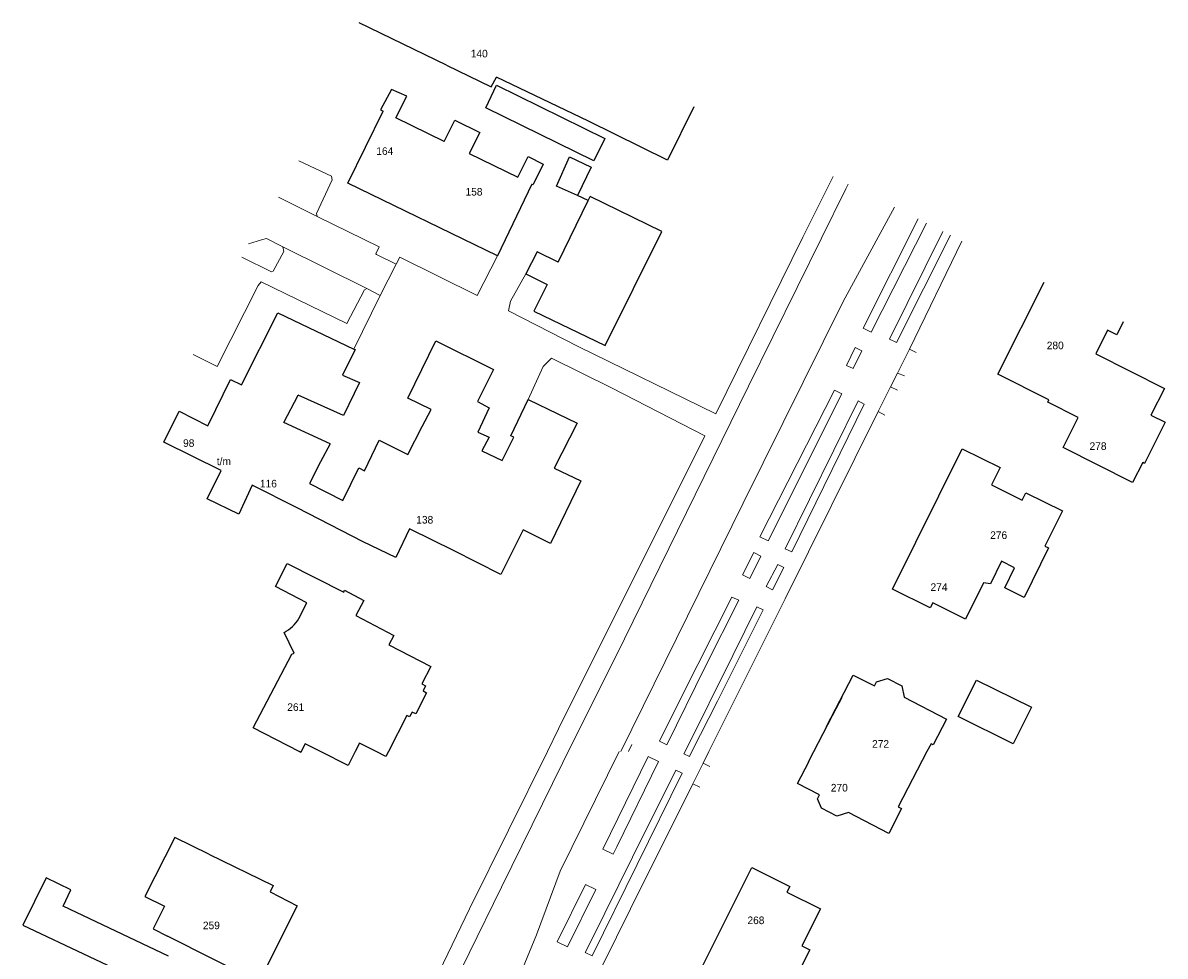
# Model space of a CAD drawing. Header units: inches. Extents: x 142269 to 142507, y 459771 to 460096.
# Tile 6 of 6: x 142357 to 142507, y 459973 to 460096. Entities that reach past the tile are written whole.
import ezdxf

# ---------------------------------------------------------------- set-up
doc = ezdxf.new("R2010")
doc.units = ezdxf.units.IN
doc.header["$LTSCALE"] = 0.25
doc.header["$MEASUREMENT"] = 0
doc.layers.add('GEBOUWEN', color=3, linetype='Continuous')
for name, color, linetype, lineweight in [('GEO_Huisnummer', 7, 'Continuous', 0), ('GEO_Kant verharding', 7, 'Continuous', 0), ('GEO_Overige lijn', 7, 'Continuous', 0)]:
    doc.layers.add(name, color=color, linetype=linetype, lineweight=lineweight)
doc.styles.add('Style-LOW_RES_FILLED', font='LOW_RES_FILLED.shx')

msp = doc.modelspace()

# ---------------------------------------------------------------- linework, layer by layer
at = {"layer": 'GEBOUWEN', "flags": 128}
for points in [[(142412.41, 460090.27), (142400.93, 460095.83)], [(142412.41, 460090.27), (142418.3, 460087.4), (142418.99, 460088.7)], [(142431.11, 460082.91), (142418.99, 460088.7)], [(142419.01, 460087.63), (142433.27, 460080.63), (142431.79, 460077.67), (142417.61, 460084.64), (142419.01, 460087.63)], [(142405.77, 460083.34), (142407.2, 460086.19), (142405.21, 460087.08), (142403.75, 460084.38), (142404.11, 460084.2)], [(142399.44, 460074.75), (142404.11, 460084.2)], [(142444.96, 460084.81), (142441.49, 460077.78)], [(142412.14, 460080.24), (142405.77, 460083.34)], [(142412.14, 460080.24), (142413.51, 460083.05), (142416.8, 460081.41), (142415.42, 460078.65)], [(142441.49, 460077.78), (142431.11, 460082.91)], [(142415.42, 460078.65), (142421.8, 460075.54)], [(142421.8, 460075.54), (142423.16, 460078.26), (142425.13, 460077.27), (142423.81, 460074.56)], [(142426.91, 460074.37), (142428.59, 460078.2), (142431.46, 460076.84), (142429.67, 460073.12)], [(142419.12, 460065.21), (142399.44, 460074.75)], [(142423.67, 460074.63), (142419.12, 460065.21)], [(142423.67, 460074.63), (142423.81, 460074.56)], [(142429.67, 460073.12), (142426.91, 460074.37)], [(142425.65, 460061.41), (142423.91, 460057.92), (142433.31, 460053.4), (142440.77, 460068.39), (142431.33, 460073.01)], [(142427.1, 460064.36), (142431.07, 460072.48)], [(142431.07, 460072.48), (142429.67, 460073.12)], [(142431.07, 460072.48), (142431.33, 460073.01)], [(142427.1, 460064.36), (142424.36, 460065.73), (142422.86, 460062.81)], [(142422.86, 460062.81), (142425.65, 460061.41)], [(142501.46, 460056.51), (142500.61, 460054.82), (142499.4, 460055.43), (142497.84, 460052.31), (142506.88, 460047.76), (142505.11, 460044.24), (142506.98, 460043.3), (142504.25, 460037.89), (142504.02, 460038.01), (142502.7, 460035.37), (142493.54, 460039.98), (142495.54, 460043.95), (142491.53, 460045.97), (142491.68, 460046.26), (142484.95, 460049.65), (142491.04, 460061.73)], [(142385.47, 460048.21), (142390.23, 460057.71)], [(142390.23, 460057.71), (142400.25, 460052.93)], [(142400.4, 460052.86), (142398.74, 460049.52)], [(142400.25, 460052.93), (142400.4, 460052.86)], [(142410.43, 460045), (142407.36, 460046.46), (142411.03, 460054.03), (142418.63, 460050.26), (142416.49, 460046.03), (142418.06, 460045.21), (142416.53, 460042.02)], [(142381.02, 460042.86), (142381.11, 460043.03), (142384.01, 460048.91)], [(142384.01, 460048.91), (142385.47, 460048.21)], [(142398.74, 460049.52), (142401, 460048.53)], [(142401, 460048.53), (142398.89, 460044.2)], [(142391.02, 460043.27), (142392.9, 460046.86)], [(142398.89, 460044.2), (142392.9, 460046.86)], [(142423.18, 460046.28), (142429.6, 460043.17), (142426.59, 460037.25), (142430.12, 460035.6), (142426.1, 460027.37), (142422.53, 460029.15), (142419.59, 460023.29), (142413.33, 460026.46)], [(142421.27, 460041.35), (142420.91, 460041.51), (142423.18, 460046.28)], [(142375.22, 460040.71), (142377.24, 460044.77)], [(142377.24, 460044.77), (142381.02, 460042.86)], [(142409.22, 460042.77), (142410.43, 460045)], [(142397.1, 460040.47), (142391.02, 460043.27)], [(142407.36, 460039.08), (142409.22, 460042.77)], [(142382.8, 460036.96), (142375.22, 460040.71)], [(142401.64, 460036.93), (142403.56, 460040.97)], [(142403.56, 460040.97), (142407.36, 460039.08)], [(142416.53, 460042.02), (142418.05, 460041.33), (142417.06, 460039.55)], [(142419.74, 460038.26), (142421.27, 460041.35)], [(142397.1, 460040.47), (142395.86, 460038.12)], [(142417.06, 460039.55), (142419.74, 460038.26)], [(142480.25, 460039.83), (142485.27, 460037.34), (142484.14, 460035.06), (142488.17, 460033.07), (142488.64, 460034.03), (142493.45, 460031.65), (142491.16, 460027.02), (142491.64, 460026.78), (142488.43, 460020.28), (142485.87, 460021.55), (142487.17, 460024.17), (142485.45, 460025.02), (142483.98, 460022.04), (142483.06, 460022.19), (142480.7, 460017.42), (142476.39, 460019.56), (142476.06, 460018.91), (142471.1, 460021.36), (142480.25, 460039.83)], [(142395.86, 460038.12), (142394.41, 460035.25)], [(142380.92, 460033.25), (142382.8, 460036.96)], [(142398.79, 460033), (142400.89, 460037.32)], [(142400.89, 460037.32), (142401.64, 460036.93)], [(142386.88, 460035.02), (142385.11, 460031.24)], [(142392.79, 460032.05), (142386.88, 460035.02)], [(142394.41, 460035.25), (142398.79, 460033)], [(142385.11, 460031.24), (142380.92, 460033.25)], [(142401.45, 460027.6), (142392.79, 460032.05)], [(142407.57, 460029.29), (142405.74, 460025.54)], [(142413.33, 460026.46), (142407.75, 460029.2), (142407.57, 460029.29)], [(142405.74, 460025.54), (142401.45, 460027.6)], [(142393, 460017.5), (142394.05, 460019.54), (142389.94, 460021.7), (142391.47, 460024.73), (142398.9, 460020.98), (142399.02, 460021.22), (142401.54, 460019.89), (142400.49, 460017.9), (142405.49, 460015.26), (142404.86, 460014.05)], [(142393.05, 460000), (142387.01, 460003.11), (142392.1, 460012.82), (142392.39, 460012.95), (142391.05, 460015.66)], [(142404.86, 460014.05), (142410.38, 460011.19)], [(142410.38, 460011.19), (142409.19, 460008.89), (142409.68, 460008.63), (142409.35, 460007.99), (142409.81, 460007.74), (142408.38, 460004.96), (142407.91, 460005.2), (142407.58, 460004.55), (142407.22, 460004.73), (142404.79, 460000)], [(142460.75, 460000), (142464.43, 460007.11), (142462.43, 460003.3), (142465.95, 460010.07)], [(142465.95, 460010.07), (142468.72, 460008.63), (142469, 460009.18), (142470.43, 460009.62), (142472.33, 460008.63), (142472.64, 460007.15), (142478.21, 460004.26), (142476.46, 460000.88), (142476.17, 460001.04), (142475.62, 460000)], [(142482.14, 460009.41), (142489.37, 460005.82), (142486.99, 460001.01), (142479.75, 460004.61), (142482.14, 460009.41)], [(142393.31, 460000), (142393.26, 459999.89), (142393.05, 460000)], [(142395.85, 460000), (142393.83, 460001.02), (142393.31, 460000)], [(142400.42, 460000), (142399.48, 459998.16), (142395.85, 460000)], [(142403.17, 460000), (142400.99, 460001.11), (142400.42, 460000)], [(142404.79, 460000), (142404.46, 459999.34), (142403.17, 460000)], [(142475.62, 460000), (142471.86, 459992.75), (142472.31, 459992.51), (142470.61, 459989.24), (142465.33, 459991.98), (142463.79, 459991.51), (142461.78, 459992.55), (142461.23, 459993.79), (142461.5, 459994.3), (142458.62, 459995.8), (142460.1, 459998.64), (142460.06, 459998.66), (142460.75, 460000)], [(142381.17, 459986.52), (142376.67, 459988.71), (142372.74, 459980.96), (142375.33, 459979.67), (142373.83, 459976.69), (142375.74, 459975.72)], [(142381.17, 459986.52), (142389.61, 459982.41), (142389.21, 459981.54), (142392.79, 459979.72)], [(142452.59, 459984.76), (142457.58, 459982.26), (142457.2, 459981.5), (142461.61, 459979.3), (142459.19, 459974.45), (142460.21, 459973.94), (142457.43, 459968.36), (142456.76, 459968.7), (142456.53, 459968.81), (142454.08, 459963.91), (142449.59, 459966.15), (142449.27, 459965.52), (142445.93, 459967.2), (142446.95, 459969.25), (142446.61, 459969.42), (142445.84, 459971.26), (142452.59, 459984.76)], [(142359.76, 459983.38), (142356.69, 459977.16), (142374.14, 459968.95), (142374.64, 459969.84)], [(142375.85, 459973.08), (142362, 459979.66), (142363, 459981.84), (142359.76, 459983.38)], [(142392.79, 459979.72), (142387.74, 459969.66), (142375.74, 459975.72)]]:
    msp.add_lwpolyline(points, dxfattribs=at)
at = {"layer": 'GEBOUWEN'}
msp.add_arc((142388.91, 460019.89), 4.74, 296.8538, 329.7662, dxfattribs=at)
at = {"layer": 'GEO_Kant verharding', "linetype": 'Continuous', "lineweight": 0, "flags": 128}
for points in [[(142395.39, 460070.38), (142395.31, 460070.78), (142397.38, 460075.17), (142397.28, 460075.66), (142393, 460077.7)], [(142463.28, 460075.64), (142459.32, 460067.64), (142447.85, 460044.41), (142429.75, 460053.27)], [(142465.27, 460074.64), (142464.95, 460074.01), (142452.16, 460048.05), (142434.64, 460012.42)], [(142471.35, 460071.6), (142464.63, 460059.21), (142451.45, 460032.67)], [(142405.8, 460064.08), (142403.23, 460065.39), (142403.14, 460065.47), (142403.56, 460066.36), (142395.39, 460070.38)], [(142475.58, 460069.48), (142468.29, 460055.14), (142467.23, 460055.68), (142474.46, 460070.04)], [(142477.72, 460068.41), (142470.73, 460054.24)], [(142478.73, 460067.9), (142471.62, 460053.79)], [(142386.37, 460066.76), (142388.08, 460067.31), (142388.73, 460067.46), (142390.88, 460066.38)], [(142390.88, 460066.38), (142391.03, 460065.78), (142389.61, 460063.16)], [(142480.24, 460067.14), (142473.32, 460052.92)], [(142389.61, 460063.16), (142389.41, 460063.09), (142385.5, 460065.02)], [(142419.12, 460065.21), (142416.46, 460059.96), (142406.29, 460065.03), (142405.8, 460064.08)], [(142405.8, 460064.08), (142403.7, 460059.98)], [(142401.93, 460060.92), (142401.64, 460060.73), (142399.3, 460056.28), (142388.05, 460061.77), (142387.67, 460061.3), (142382.25, 460050.66), (142379.09, 460052.23)], [(142422.86, 460062.81), (142420.84, 460059.25), (142420.57, 460057.97), (142429.75, 460053.27)], [(142403.7, 460059.98), (142401.93, 460060.92)], [(142403.7, 460059.98), (142400.25, 460052.93)], [(142470.73, 460054.24), (142471.62, 460053.79)], [(142465.92, 460050.36), (142467.08, 460052.71), (142466.2, 460053.16), (142465.05, 460050.78), (142465.92, 460050.36)], [(142473.32, 460052.92), (142471.75, 460049.77)], [(142473.32, 460052.92), (142474.2, 460052.47)], [(142434.21, 460047.8), (142426.23, 460051.72), (142425.16, 460050.64), (142423.18, 460046.28)], [(142471.75, 460049.77), (142470.85, 460047.97)], [(142471.75, 460049.77), (142472.68, 460049.4)], [(142425.7, 460000), (142427.18, 460002.99), (142446.43, 460041.53), (142434.21, 460047.8)], [(142453.64, 460028.22), (142454.75, 460027.71), (142464.42, 460047.03), (142463.49, 460047.52), (142453.64, 460028.22)], [(142469.23, 460044.71), (142470.85, 460047.97)], [(142470.85, 460047.97), (142471.76, 460047.55)], [(142466.58, 460046.12), (142456.99, 460026.68)], [(142456.99, 460026.68), (142457.86, 460026.28), (142467.39, 460045.68), (142466.58, 460046.12)], [(142446.96, 460000), (142457, 460020.1), (142469.23, 460044.71)], [(142469.23, 460044.71), (142470.11, 460044.24)], [(142451.45, 460032.67), (142435.35, 460000)], [(142452.32, 460022.78), (142451.38, 460023.25), (142452.85, 460026.19), (142453.79, 460025.7), (142452.32, 460022.78)], [(142456.01, 460024.62), (142454.5, 460021.72)], [(142455.32, 460021.29), (142456.8, 460024.23), (142456.01, 460024.62)], [(142455.32, 460021.29), (142454.5, 460021.72)], [(142441.41, 460000.89), (142446.44, 460011.13), (142450.87, 460019.92)], [(142443.27, 460007.03), (142449.96, 460020.3), (142450.87, 460019.92)], [(142443.81, 460000), (142450.1, 460012.64), (142453.26, 460019.04)], [(142448.09, 460006.63), (142454.07, 460018.64)], [(142454.07, 460018.64), (142453.26, 460019.04)], [(142434.64, 460012.42), (142428.45, 460000)], [(142441.41, 460000.89), (142440.44, 460001.36), (142443.27, 460007.03)], [(142444.7, 460000), (142448.09, 460006.63)], [(142388.94, 459920.1), (142393.53, 459929.23), (142411.17, 459964.8), (142419.66, 459982.18), (142427.74, 459998.56), (142428.45, 460000)], [(142398.83, 459945.39), (142404.66, 459956.93), (142415.46, 459979.34), (142425.7, 460000)], [(142420.39, 459966.32), (142421, 459967.93), (142424.28, 459975.92), (142427.39, 459984.29), (142435.14, 460000)], [(142436.37, 460000), (142436.83, 460000.92)], [(142443.67, 459999.72), (142443.81, 460000)], [(142443.67, 459999.72), (142444.38, 459999.37), (142444.7, 460000)], [(142446.19, 459998.47), (142446.96, 460000)], [(142440.33, 459998.69), (142438.98, 459999.35), (142432.99, 459987.16)], [(142432.99, 459987.16), (142434.34, 459986.5), (142434.82, 459987.49), (142440.33, 459998.69)], [(142444.85, 459995.78), (142446.19, 459998.47)], [(142446.19, 459998.47), (142447.09, 459998.02)], [(142431.46, 459975.11), (142430.66, 459973.56), (142431.57, 459973.12), (142443.42, 459997.16), (142442.6, 459997.57)], [(142431.46, 459975.11), (142436.9, 459986.12), (142442.6, 459997.57)], [(142432.96, 459971.87), (142436.62, 459979.3), (142444.85, 459995.78)], [(142444.85, 459995.78), (142445.75, 459995.34)], [(142430.72, 459982.52), (142426.98, 459974.98), (142428.33, 459974.32)], [(142430.72, 459982.52), (142432.07, 459981.87), (142428.33, 459974.32)]]:
    msp.add_lwpolyline(points, dxfattribs=at)
at = {"layer": 'GEO_Overige lijn', "linetype": 'Continuous', "lineweight": 0, "flags": 128}
for points in [[(142390.34, 460072.91), (142395.39, 460070.38)], [(142401.93, 460060.92), (142390.88, 460066.38)]]:
    msp.add_lwpolyline(points, dxfattribs=at)

# ---------------------------------------------------------------- texts
at = {"layer": 'GEO_Huisnummer', "linetype": 'Continuous', "lineweight": 0, "style": 'Style-LOW_RES_FILLED'}
for s, p in [('140', (142415.62, 460091.29)), ('164', (142403.19, 460078.47)), ('158', (142414.93, 460073.12)), ('280', (142491.4, 460052.91)), ('98', (142377.77, 460040.07)), ('278', (142497.03, 460039.67)), ('t/m', (142382.21, 460037.67)), ('116', (142387.88, 460034.74)), ('138', (142408.45, 460029.99)), ('276', (142483.96, 460027.96)), ('274', (142476.11, 460021.13)), ('261', (142391.48, 460005.35)), ('272', (142468.42, 460000.51)), ('270', (142462.99, 459994.75)), ('259', (142380.38, 459976.64)), ('268', (142452.02, 459977.31))]:
    msp.add_text(s, height=1, dxfattribs=at).set_placement(p)

doc.saveas('drawing.dxf')
